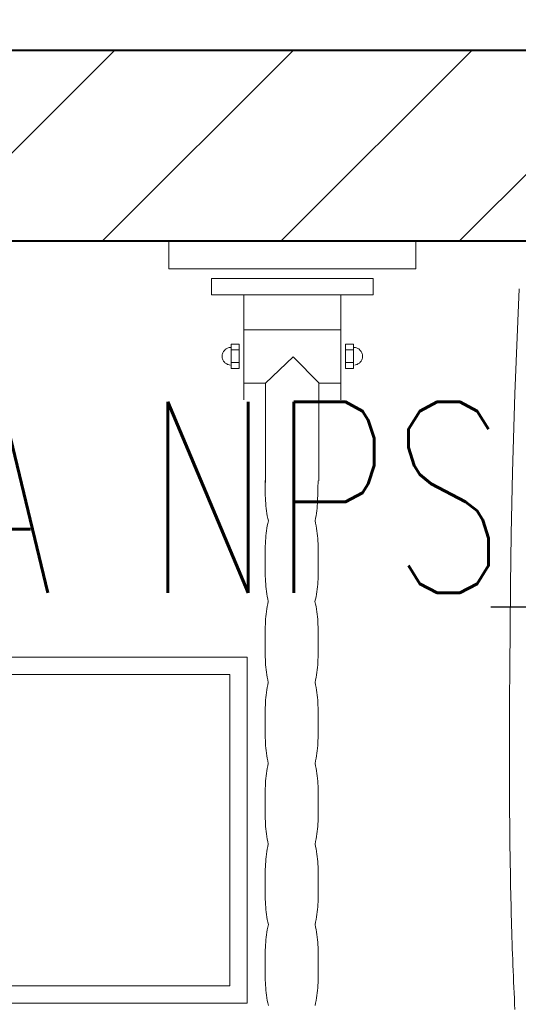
# Model space of a CAD drawing. Header units: metres. Extents: x 7408630 to 15602436, y 5561464 to 13303678.
# Tile 77 of 123: x 7414237 to 7414268, y 5563965 to 5564027. Entities that reach past the tile are written whole.
import ezdxf
from ezdxf.enums import TextEntityAlignment as Align

# ---------------------------------------------------------------- set-up
doc = ezdxf.new("R2010")
doc.units = ezdxf.units.M
doc.header["$MEASUREMENT"] = 0
doc.linetypes.add('CENTER', pattern=[0.6, 0.375, -0.075, 0.075, -0.075])
for name, color, linetype, lineweight in [('!! 0_Opis_pom', 9, 'Continuous', 13), ('!! 1_hatch projektowane ściany', 4, 'Continuous', 5), ('!! 1_OPIS POM NOWE', 140, 'Continuous', 5), ('!! 1_PROJ Sciany', 2, 'Continuous', 40), ('!! 2_wypos-sanitarne', 240, 'Continuous', 9), ('Granica', 112, 'Continuous', 80)]:
    doc.layers.add(name, color=color, linetype=linetype, lineweight=lineweight)
doc.layers.add('Powierzchnia', color=140, linetype='Continuous', lineweight=5, plot=False)
doc.styles.add('ARIAL', font='tahoma.ttf')
doc.styles.add('TXT', font='simplex.shx')

# ---------------------------------------------------------------- blocks, each defined once
blk = doc.blocks.new('umywalka niep')
for p, q in [((-1.75, 33.91), (-1.75, 49.441)), ((-1.75, 49.441), (0, 49.441)), ((0, 49.441), (0, 33.91)), ((-3.378, 36.598), (-3.378, 46.753)), ((-3.378, 46.753), (-2.363, 46.753)), ((-2.363, 46.753), (-2.363, 36.598)), ((-7.708, 45.845), (-7.736, 45.8)), ((-7.677, 45.888), (-7.708, 45.845)), ((-7.641, 45.927), (-7.677, 45.888)), ((-7.602, 45.963), (-7.641, 45.927)), ((-7.559, 45.995), (-7.602, 45.963)), ((-7.514, 46.022), (-7.559, 45.995)), ((-7.465, 46.046), (-7.514, 46.022)), ((-7.415, 46.064), (-7.465, 46.046)), ((-7.362, 46.078), (-7.415, 46.064)), ((-7.307, 46.087), (-7.362, 46.078)), ((-7.25, 46.09), (-7.307, 46.087)), ((-7.194, 46.087), (-7.25, 46.09)), ((-7.139, 46.078), (-7.194, 46.087)), ((-7.087, 46.064), (-7.139, 46.078)), ((-7.036, 46.046), (-7.087, 46.064)), ((-6.988, 46.022), (-7.036, 46.046)), ((-6.942, 45.995), (-6.988, 46.022)), ((-6.899, 45.963), (-6.942, 45.995)), ((-6.86, 45.927), (-6.899, 45.963)), ((-6.824, 45.888), (-6.86, 45.927)), ((-6.793, 45.845), (-6.824, 45.888)), ((-6.765, 45.8), (-6.793, 45.845)), ((-6.489, 45.515), (-8.012, 45.515)), ((-8.012, 45.515), (-8.012, 45.007)), ((-7.792, 45.648), (-7.8, 45.593)), ((-7.778, 45.701), (-7.792, 45.648)), ((-7.759, 45.752), (-7.778, 45.701)), ((-7.736, 45.8), (-7.759, 45.752)), ((-7.651, 45.519), (-7.651, 45.02)), ((-6.849, 45.519), (-6.849, 45.02)), ((-6.741, 45.752), (-6.765, 45.8)), ((-6.723, 45.701), (-6.741, 45.752)), ((-6.709, 45.648), (-6.723, 45.701)), ((-6.701, 45.593), (-6.709, 45.648)), ((-6.698, 45.537), (-6.701, 45.593)), ((-6.698, 45.537), (-6.698, 45.537)), ((-6.489, 45.007), (-6.489, 45.515)), ((-3.384, 44.722), (-9.984, 44.722)), ((-8.935, 44.69), (-8.935, 43.359)), ((-8.012, 45.007), (-6.489, 45.007)), ((-5.584, 44.69), (-5.584, 38.626)), ((-46.956, 43.351), (-47.114, 43.337)), ((-46.797, 43.361), (-46.956, 43.351)), ((-46.638, 43.37), (-46.797, 43.361)), ((-46.48, 43.376), (-46.638, 43.37)), ((-46.321, 43.38), (-46.48, 43.376)), ((-46.162, 43.383), (-46.321, 43.38)), ((-46.003, 43.384), (-46.162, 43.383)), ((-45.845, 43.385), (-46.003, 43.384)), ((-45.686, 43.386), (-45.845, 43.385)), ((-45.528, 43.386), (-45.686, 43.386)), ((-45.369, 43.386), (-45.528, 43.386)), ((-45.21, 43.385), (-45.369, 43.386)), ((-45.051, 43.384), (-45.21, 43.385)), ((-44.893, 43.383), (-45.051, 43.384)), ((-44.734, 43.38), (-44.893, 43.383)), ((-44.575, 43.376), (-44.734, 43.38)), ((-44.417, 43.37), (-44.575, 43.376)), ((-44.258, 43.362), (-44.417, 43.37)), ((-44.099, 43.351), (-44.258, 43.362)), ((-43.94, 43.338), (-44.099, 43.351)), ((-42.039, 43.338), (-42.197, 43.321)), ((-41.881, 43.351), (-42.039, 43.338)), ((-41.723, 43.362), (-41.881, 43.351)), ((-41.564, 43.37), (-41.723, 43.362)), ((-41.406, 43.377), (-41.564, 43.37)), ((-41.248, 43.381), (-41.406, 43.377)), ((-41.09, 43.384), (-41.248, 43.381)), ((-40.932, 43.386), (-41.09, 43.384)), ((-40.773, 43.386), (-40.932, 43.386)), ((-40.615, 43.387), (-40.773, 43.386)), ((-40.457, 43.387), (-40.615, 43.387)), ((-40.299, 43.387), (-40.457, 43.387)), ((-40.14, 43.386), (-40.299, 43.387)), ((-39.982, 43.386), (-40.14, 43.386)), ((-39.824, 43.384), (-39.982, 43.386)), ((-39.665, 43.381), (-39.824, 43.384)), ((-39.507, 43.377), (-39.665, 43.381)), ((-39.348, 43.37), (-39.507, 43.377)), ((-39.19, 43.362), (-39.348, 43.37)), ((-39.032, 43.351), (-39.19, 43.362)), ((-38.873, 43.338), (-39.032, 43.351)), ((-38.715, 43.322), (-38.873, 43.338)), ((-36.966, 43.338), (-37.126, 43.322)), ((-36.807, 43.352), (-36.966, 43.338)), ((-36.647, 43.363), (-36.807, 43.352)), ((-36.487, 43.371), (-36.647, 43.363)), ((-36.328, 43.377), (-36.487, 43.371)), ((-36.168, 43.382), (-36.328, 43.377)), ((-36.009, 43.385), (-36.168, 43.382)), ((-35.849, 43.387), (-36.009, 43.385)), ((-35.69, 43.388), (-35.849, 43.387)), ((-35.53, 43.388), (-35.69, 43.388)), ((-35.371, 43.388), (-35.53, 43.388)), ((-35.213, 43.388), (-35.371, 43.388)), ((-35.056, 43.388), (-35.213, 43.388)), ((-34.898, 43.387), (-35.056, 43.388)), ((-34.74, 43.385), (-34.898, 43.387)), ((-34.583, 43.382), (-34.74, 43.385)), ((-34.425, 43.377), (-34.583, 43.382)), ((-34.267, 43.371), (-34.425, 43.377)), ((-34.109, 43.363), (-34.267, 43.371)), ((-33.952, 43.352), (-34.109, 43.363)), ((-33.794, 43.339), (-33.952, 43.352)), ((-33.637, 43.322), (-33.794, 43.339)), ((-31.884, 43.339), (-32.045, 43.323)), ((-31.723, 43.353), (-31.884, 43.339)), ((-31.562, 43.364), (-31.723, 43.353)), ((-31.402, 43.372), (-31.562, 43.364)), ((-31.241, 43.378), (-31.402, 43.372)), ((-31.08, 43.383), (-31.241, 43.378)), ((-30.919, 43.386), (-31.08, 43.383)), ((-30.759, 43.388), (-30.919, 43.386)), ((-30.598, 43.389), (-30.759, 43.388)), ((-30.437, 43.389), (-30.598, 43.389)), ((-30.276, 43.389), (-30.437, 43.389)), ((-30.119, 43.389), (-30.276, 43.389)), ((-29.962, 43.389), (-30.119, 43.389)), ((-29.805, 43.388), (-29.962, 43.389)), ((-29.648, 43.386), (-29.805, 43.388)), ((-29.491, 43.383), (-29.648, 43.386)), ((-29.334, 43.378), (-29.491, 43.383)), ((-29.178, 43.372), (-29.334, 43.378)), ((-29.021, 43.364), (-29.178, 43.372)), ((-28.864, 43.353), (-29.021, 43.364)), ((-28.706, 43.339), (-28.864, 43.353)), ((-28.549, 43.323), (-28.706, 43.339)), ((-26.801, 43.34), (-26.96, 43.323)), ((-26.642, 43.353), (-26.801, 43.34)), ((-26.483, 43.364), (-26.642, 43.353)), ((-26.325, 43.372), (-26.483, 43.364)), ((-26.166, 43.379), (-26.325, 43.372)), ((-26.007, 43.383), (-26.166, 43.379)), ((-25.848, 43.387), (-26.007, 43.383)), ((-25.69, 43.388), (-25.848, 43.387)), ((-25.531, 43.39), (-25.69, 43.388)), ((-25.371, 43.39), (-25.531, 43.39)), ((-25.212, 43.39), (-25.371, 43.39)), ((-25.053, 43.39), (-25.212, 43.39)), ((-24.894, 43.39), (-25.053, 43.39)), ((-24.734, 43.388), (-24.894, 43.39)), ((-24.575, 43.387), (-24.734, 43.388)), ((-24.415, 43.383), (-24.575, 43.387)), ((-24.256, 43.379), (-24.415, 43.383)), ((-24.096, 43.372), (-24.256, 43.379)), ((-23.937, 43.364), (-24.096, 43.372)), ((-23.778, 43.353), (-23.937, 43.364)), ((-23.618, 43.34), (-23.778, 43.353)), ((-23.459, 43.323), (-23.618, 43.34)), ((-21.721, 43.338), (-21.879, 43.322)), ((-21.562, 43.351), (-21.721, 43.338)), ((-21.404, 43.361), (-21.562, 43.351)), ((-21.246, 43.369), (-21.404, 43.361)), ((-21.087, 43.374), (-21.246, 43.369)), ((-20.929, 43.378), (-21.087, 43.374)), ((-20.771, 43.381), (-20.929, 43.378)), ((-20.614, 43.382), (-20.771, 43.381)), ((-20.458, 43.383), (-20.614, 43.382)), ((-20.302, 43.383), (-20.458, 43.383)), ((-20.147, 43.383), (-20.302, 43.383)), ((-19.988, 43.383), (-20.147, 43.383)), ((-19.827, 43.383), (-19.988, 43.383)), ((-19.666, 43.382), (-19.827, 43.383)), ((-19.505, 43.381), (-19.666, 43.382)), ((-19.343, 43.378), (-19.505, 43.381)), ((-19.181, 43.374), (-19.343, 43.378)), ((-19.02, 43.368), (-19.181, 43.374)), ((-18.858, 43.36), (-19.02, 43.368)), ((-18.697, 43.349), (-18.858, 43.36)), ((-18.538, 43.336), (-18.697, 43.349)), ((-16.496, 43.349), (-16.656, 43.336)), ((-16.336, 43.36), (-16.496, 43.349)), ((-16.176, 43.368), (-16.336, 43.36)), ((-16.015, 43.374), (-16.176, 43.368)), ((-15.855, 43.379), (-16.015, 43.374)), ((-15.695, 43.381), (-15.855, 43.379)), ((-15.535, 43.383), (-15.695, 43.381)), ((-15.374, 43.384), (-15.535, 43.383)), ((-15.215, 43.384), (-15.374, 43.384)), ((-15.055, 43.384), (-15.215, 43.384)), ((-15.192, 43.353), (-8.951, 43.353)), ((-15.055, 43.384), (-15.055, 43.384)), ((-8.951, 43.353), (-7.293, 41.622)), ((-47.908, 43.218), (-48.067, 43.182)), ((-47.749, 43.25), (-47.908, 43.218)), ((-47.59, 43.278), (-47.749, 43.25)), ((-47.432, 43.301), (-47.59, 43.278)), ((-47.273, 43.321), (-47.432, 43.301)), ((-47.114, 43.337), (-47.273, 43.321)), ((-43.782, 43.321), (-43.94, 43.338)), ((-43.623, 43.301), (-43.782, 43.321)), ((-43.464, 43.278), (-43.623, 43.301)), ((-43.306, 43.251), (-43.464, 43.278)), ((-43.147, 43.219), (-43.306, 43.251)), ((-42.988, 43.183), (-43.147, 43.219)), ((-42.83, 43.219), (-42.988, 43.183)), ((-42.672, 43.251), (-42.83, 43.219)), ((-42.514, 43.278), (-42.672, 43.251)), ((-42.356, 43.302), (-42.514, 43.278)), ((-42.197, 43.321), (-42.356, 43.302)), ((-38.557, 43.302), (-38.715, 43.322)), ((-38.398, 43.279), (-38.557, 43.302)), ((-38.24, 43.252), (-38.398, 43.279)), ((-38.082, 43.22), (-38.24, 43.252)), ((-37.924, 43.184), (-38.082, 43.22)), ((-37.764, 43.22), (-37.924, 43.184)), ((-37.604, 43.252), (-37.764, 43.22)), ((-37.445, 43.279), (-37.604, 43.252)), ((-37.285, 43.302), (-37.445, 43.279)), ((-37.126, 43.322), (-37.285, 43.302)), ((-33.479, 43.303), (-33.637, 43.322)), ((-33.321, 43.28), (-33.479, 43.303)), ((-33.163, 43.252), (-33.321, 43.28)), ((-33.006, 43.221), (-33.163, 43.252)), ((-32.848, 43.186), (-33.006, 43.221)), ((-32.687, 43.221), (-32.848, 43.186)), ((-32.526, 43.252), (-32.687, 43.221)), ((-32.366, 43.28), (-32.526, 43.252)), ((-32.205, 43.303), (-32.366, 43.28)), ((-32.045, 43.323), (-32.205, 43.303)), ((-28.391, 43.303), (-28.549, 43.323)), ((-28.233, 43.28), (-28.391, 43.303)), ((-28.074, 43.253), (-28.233, 43.28)), ((-27.914, 43.222), (-28.074, 43.253)), ((-27.754, 43.187), (-27.914, 43.222)), ((-27.596, 43.222), (-27.754, 43.187)), ((-27.437, 43.253), (-27.596, 43.222)), ((-27.278, 43.28), (-27.437, 43.253)), ((-27.119, 43.304), (-27.278, 43.28)), ((-26.96, 43.323), (-27.119, 43.304)), ((-23.299, 43.304), (-23.459, 43.323)), ((-23.14, 43.281), (-23.299, 43.304)), ((-22.98, 43.254), (-23.14, 43.281)), ((-22.821, 43.223), (-22.98, 43.254)), ((-22.661, 43.187), (-22.821, 43.223)), ((-22.506, 43.223), (-22.661, 43.187)), ((-22.35, 43.254), (-22.506, 43.223)), ((-22.194, 43.28), (-22.35, 43.254)), ((-22.037, 43.303), (-22.194, 43.28)), ((-21.879, 43.322), (-22.037, 43.303)), ((-18.379, 43.32), (-18.538, 43.336)), ((-18.221, 43.3), (-18.379, 43.32)), ((-18.065, 43.276), (-18.221, 43.3)), ((-17.91, 43.249), (-18.065, 43.276)), ((-17.757, 43.217), (-17.91, 43.249)), ((-17.606, 43.18), (-17.757, 43.217)), ((-17.449, 43.217), (-17.606, 43.18)), ((-17.291, 43.249), (-17.449, 43.217)), ((-17.133, 43.276), (-17.291, 43.249)), ((-16.974, 43.3), (-17.133, 43.276)), ((-16.815, 43.32), (-16.974, 43.3)), ((-16.656, 43.336), (-16.815, 43.32)), ((-7.293, 41.622), (-8.946, 39.995)), ((-47.916, 40.21), (-48.075, 40.246)), ((-42.981, 40.247), (-43.14, 40.21)), ((-42.823, 40.21), (-42.981, 40.247)), ((-37.918, 40.247), (-38.074, 40.211)), ((-37.76, 40.211), (-37.918, 40.247)), ((-32.848, 40.248), (-33.007, 40.212)), ((-32.689, 40.212), (-32.848, 40.248)), ((-27.761, 40.249), (-27.92, 40.212)), ((-27.603, 40.212), (-27.761, 40.249)), ((-22.675, 40.25), (-22.834, 40.213)), ((-22.524, 40.213), (-22.675, 40.25)), ((-17.591, 40.244), (-17.751, 40.208)), ((-17.434, 40.208), (-17.591, 40.244)), ((-47.757, 40.178), (-47.916, 40.21)), ((-47.597, 40.151), (-47.757, 40.178)), ((-47.438, 40.127), (-47.597, 40.151)), ((-47.279, 40.108), (-47.438, 40.127)), ((-47.12, 40.091), (-47.279, 40.108)), ((-46.96, 40.078), (-47.12, 40.091)), ((-46.801, 40.067), (-46.96, 40.078)), ((-46.642, 40.059), (-46.801, 40.067)), ((-46.483, 40.053), (-46.642, 40.059)), ((-46.324, 40.049), (-46.483, 40.053)), ((-46.164, 40.046), (-46.324, 40.049)), ((-46.005, 40.044), (-46.164, 40.046)), ((-45.846, 40.044), (-46.005, 40.044)), ((-45.687, 40.043), (-45.846, 40.044)), ((-45.528, 40.043), (-45.687, 40.043)), ((-45.368, 40.043), (-45.528, 40.043)), ((-45.209, 40.044), (-45.368, 40.043)), ((-45.05, 40.044), (-45.209, 40.044)), ((-44.891, 40.046), (-45.05, 40.044)), ((-44.731, 40.049), (-44.891, 40.046)), ((-44.572, 40.053), (-44.731, 40.049)), ((-44.413, 40.059), (-44.572, 40.053)), ((-44.254, 40.068), (-44.413, 40.059)), ((-44.095, 40.078), (-44.254, 40.068)), ((-43.936, 40.092), (-44.095, 40.078)), ((-43.776, 40.108), (-43.936, 40.092)), ((-43.617, 40.128), (-43.776, 40.108)), ((-43.458, 40.151), (-43.617, 40.128)), ((-43.299, 40.178), (-43.458, 40.151)), ((-43.14, 40.21), (-43.299, 40.178)), ((-42.665, 40.178), (-42.823, 40.21)), ((-42.507, 40.151), (-42.665, 40.178)), ((-42.35, 40.128), (-42.507, 40.151)), ((-42.192, 40.108), (-42.35, 40.128)), ((-42.034, 40.092), (-42.192, 40.108)), ((-41.877, 40.078), (-42.034, 40.092)), ((-41.719, 40.068), (-41.877, 40.078)), ((-41.561, 40.06), (-41.719, 40.068)), ((-41.403, 40.053), (-41.561, 40.06)), ((-41.246, 40.049), (-41.403, 40.053)), ((-41.088, 40.047), (-41.246, 40.049)), ((-40.93, 40.045), (-41.088, 40.047)), ((-40.773, 40.044), (-40.93, 40.045)), ((-40.615, 40.044), (-40.773, 40.044)), ((-40.457, 40.044), (-40.615, 40.044)), ((-40.298, 40.044), (-40.457, 40.044)), ((-40.139, 40.044), (-40.298, 40.044)), ((-39.98, 40.045), (-40.139, 40.044)), ((-39.82, 40.047), (-39.98, 40.045)), ((-39.66, 40.049), (-39.82, 40.047)), ((-39.501, 40.054), (-39.66, 40.049)), ((-39.342, 40.06), (-39.501, 40.054)), ((-39.182, 40.068), (-39.342, 40.06)), ((-39.023, 40.079), (-39.182, 40.068)), ((-38.864, 40.092), (-39.023, 40.079)), ((-38.705, 40.108), (-38.864, 40.092)), ((-38.547, 40.128), (-38.705, 40.108)), ((-38.389, 40.152), (-38.547, 40.128)), ((-38.231, 40.179), (-38.389, 40.152)), ((-38.074, 40.211), (-38.231, 40.179)), ((-37.602, 40.179), (-37.76, 40.211)), ((-37.444, 40.152), (-37.602, 40.179)), ((-37.285, 40.128), (-37.444, 40.152)), ((-37.127, 40.108), (-37.285, 40.128)), ((-36.969, 40.092), (-37.127, 40.108)), ((-36.811, 40.079), (-36.969, 40.092)), ((-36.653, 40.068), (-36.811, 40.079)), ((-36.494, 40.06), (-36.653, 40.068)), ((-36.336, 40.054), (-36.494, 40.06)), ((-36.178, 40.05), (-36.336, 40.054)), ((-36.02, 40.047), (-36.178, 40.05)), ((-35.862, 40.046), (-36.02, 40.047)), ((-35.704, 40.045), (-35.862, 40.046)), ((-35.545, 40.045), (-35.704, 40.045)), ((-35.387, 40.045), (-35.545, 40.045)), ((-35.229, 40.045), (-35.387, 40.045)), ((-35.07, 40.045), (-35.229, 40.045)), ((-34.912, 40.046), (-35.07, 40.045)), ((-34.753, 40.047), (-34.912, 40.046)), ((-34.594, 40.05), (-34.753, 40.047)), ((-34.435, 40.054), (-34.594, 40.05)), ((-34.277, 40.06), (-34.435, 40.054)), ((-34.118, 40.069), (-34.277, 40.06)), ((-33.959, 40.079), (-34.118, 40.069)), ((-33.801, 40.092), (-33.959, 40.079)), ((-33.642, 40.109), (-33.801, 40.092)), ((-33.483, 40.129), (-33.642, 40.109)), ((-33.324, 40.152), (-33.483, 40.129)), ((-33.165, 40.18), (-33.324, 40.152)), ((-33.007, 40.212), (-33.165, 40.18)), ((-32.53, 40.18), (-32.689, 40.212)), ((-32.371, 40.152), (-32.53, 40.18)), ((-32.211, 40.129), (-32.371, 40.152)), ((-32.052, 40.109), (-32.211, 40.129)), ((-31.893, 40.093), (-32.052, 40.109)), ((-31.734, 40.079), (-31.893, 40.093)), ((-31.574, 40.069), (-31.734, 40.079)), ((-31.415, 40.061), (-31.574, 40.069)), ((-31.256, 40.055), (-31.415, 40.061)), ((-31.097, 40.051), (-31.256, 40.055)), ((-30.938, 40.048), (-31.097, 40.051)), ((-30.779, 40.046), (-30.938, 40.048)), ((-30.619, 40.046), (-30.779, 40.046)), ((-30.46, 40.046), (-30.619, 40.046)), ((-30.301, 40.046), (-30.46, 40.046)), ((-30.142, 40.046), (-30.301, 40.046)), ((-29.984, 40.046), (-30.142, 40.046)), ((-29.825, 40.046), (-29.984, 40.046)), ((-29.666, 40.048), (-29.825, 40.046)), ((-29.508, 40.051), (-29.666, 40.048)), ((-29.349, 40.055), (-29.508, 40.051)), ((-29.19, 40.061), (-29.349, 40.055)), ((-29.031, 40.069), (-29.19, 40.061)), ((-28.873, 40.079), (-29.031, 40.069)), ((-28.714, 40.093), (-28.873, 40.079)), ((-28.556, 40.109), (-28.714, 40.093)), ((-28.397, 40.129), (-28.556, 40.109)), ((-28.238, 40.152), (-28.397, 40.129)), ((-28.079, 40.18), (-28.238, 40.152)), ((-27.92, 40.212), (-28.079, 40.18)), ((-27.444, 40.18), (-27.603, 40.212)), ((-27.286, 40.152), (-27.444, 40.18)), ((-27.127, 40.129), (-27.286, 40.152)), ((-26.968, 40.109), (-27.127, 40.129)), ((-26.81, 40.093), (-26.968, 40.109)), ((-26.651, 40.08), (-26.81, 40.093)), ((-26.492, 40.069), (-26.651, 40.08)), ((-26.333, 40.061), (-26.492, 40.069)), ((-26.175, 40.055), (-26.333, 40.061)), ((-26.016, 40.051), (-26.175, 40.055)), ((-25.857, 40.049), (-26.016, 40.051)), ((-25.699, 40.047), (-25.857, 40.049)), ((-25.54, 40.047), (-25.699, 40.047)), ((-25.381, 40.046), (-25.54, 40.047)), ((-25.222, 40.047), (-25.381, 40.046)), ((-25.063, 40.046), (-25.222, 40.047)), ((-24.904, 40.047), (-25.063, 40.046)), ((-24.745, 40.047), (-24.904, 40.047)), ((-24.586, 40.049), (-24.745, 40.047)), ((-24.427, 40.051), (-24.586, 40.049)), ((-24.267, 40.055), (-24.427, 40.051)), ((-24.108, 40.061), (-24.267, 40.055)), ((-23.949, 40.07), (-24.108, 40.061)), ((-23.79, 40.08), (-23.949, 40.07)), ((-23.63, 40.093), (-23.79, 40.08)), ((-23.471, 40.11), (-23.63, 40.093)), ((-23.312, 40.13), (-23.471, 40.11)), ((-23.153, 40.153), (-23.312, 40.13)), ((-22.993, 40.181), (-23.153, 40.153)), ((-22.834, 40.213), (-22.993, 40.181)), ((-22.371, 40.181), (-22.524, 40.213)), ((-22.216, 40.152), (-22.371, 40.181)), ((-22.06, 40.129), (-22.216, 40.152)), ((-21.902, 40.108), (-22.06, 40.129)), ((-21.743, 40.091), (-21.902, 40.108)), ((-21.583, 40.077), (-21.743, 40.091)), ((-21.423, 40.066), (-21.583, 40.077)), ((-21.262, 40.057), (-21.423, 40.066)), ((-21.101, 40.051), (-21.262, 40.057)), ((-20.94, 40.046), (-21.101, 40.051)), ((-20.78, 40.043), (-20.94, 40.046)), ((-20.62, 40.041), (-20.78, 40.043)), ((-20.461, 40.04), (-20.62, 40.041)), ((-20.303, 40.04), (-20.461, 40.04)), ((-20.147, 40.04), (-20.303, 40.04)), ((-19.987, 40.04), (-20.147, 40.04)), ((-19.827, 40.04), (-19.987, 40.04)), ((-19.667, 40.041), (-19.827, 40.04)), ((-19.507, 40.043), (-19.667, 40.041)), ((-19.347, 40.046), (-19.507, 40.043)), ((-19.187, 40.051), (-19.347, 40.046)), ((-19.028, 40.057), (-19.187, 40.051)), ((-18.868, 40.065), (-19.028, 40.057)), ((-18.708, 40.076), (-18.868, 40.065)), ((-18.549, 40.09), (-18.708, 40.076)), ((-18.39, 40.106), (-18.549, 40.09)), ((-18.23, 40.126), (-18.39, 40.106)), ((-18.07, 40.149), (-18.23, 40.126)), ((-17.911, 40.176), (-18.07, 40.149)), ((-17.751, 40.208), (-17.911, 40.176)), ((-17.278, 40.179), (-17.434, 40.208)), ((-17.121, 40.155), (-17.278, 40.179)), ((-16.964, 40.136), (-17.121, 40.155)), ((-16.807, 40.12), (-16.964, 40.136)), ((-16.65, 40.108), (-16.807, 40.12)), ((-16.493, 40.098), (-16.65, 40.108)), ((-16.336, 40.091), (-16.493, 40.098)), ((-16.179, 40.086), (-16.336, 40.091)), ((-16.022, 40.081), (-16.179, 40.086)), ((-15.865, 40.077), (-16.022, 40.081)), ((-15.708, 40.072), (-15.865, 40.077)), ((-15.551, 40.067), (-15.708, 40.072)), ((-15.394, 40.061), (-15.551, 40.067)), ((-15.237, 40.052), (-15.394, 40.061)), ((-15.08, 40.041), (-15.237, 40.052)), ((-8.959, 40), (-15.082, 40)), ((-15.08, 40.041), (-15.08, 40.041)), ((-8.935, 39.987), (-8.935, 38.626)), ((-3.384, 38.629), (-9.984, 38.629)), ((-6.489, 38.341), (-8.012, 38.341)), ((-8.012, 38.341), (-8.012, 37.834)), ((-8.012, 37.834), (-6.489, 37.834)), ((-7.651, 37.829), (-7.651, 38.329)), ((-6.849, 37.829), (-6.849, 38.329)), ((-6.698, 37.811), (-6.701, 37.755)), ((-6.698, 37.811), (-6.698, 37.811)), ((-6.489, 37.834), (-6.489, 38.341)), ((-7.792, 37.7), (-7.8, 37.755)), ((-7.778, 37.647), (-7.792, 37.7)), ((-7.759, 37.596), (-7.778, 37.647)), ((-7.736, 37.548), (-7.759, 37.596)), ((-7.708, 37.503), (-7.736, 37.548)), ((-7.677, 37.46), (-7.708, 37.503)), ((-7.641, 37.421), (-7.677, 37.46)), ((-7.602, 37.385), (-7.641, 37.421)), ((-7.559, 37.353), (-7.602, 37.385)), ((-7.514, 37.326), (-7.559, 37.353)), ((-7.465, 37.302), (-7.514, 37.326)), ((-7.415, 37.284), (-7.465, 37.302)), ((-7.362, 37.27), (-7.415, 37.284)), ((-7.307, 37.262), (-7.362, 37.27)), ((-7.25, 37.259), (-7.307, 37.262)), ((-7.194, 37.262), (-7.25, 37.259)), ((-7.139, 37.27), (-7.194, 37.262)), ((-7.087, 37.284), (-7.139, 37.27)), ((-7.036, 37.302), (-7.087, 37.284)), ((-6.988, 37.326), (-7.036, 37.302)), ((-6.942, 37.353), (-6.988, 37.326)), ((-6.899, 37.385), (-6.942, 37.353)), ((-6.86, 37.421), (-6.899, 37.385)), ((-6.824, 37.46), (-6.86, 37.421)), ((-6.793, 37.503), (-6.824, 37.46)), ((-6.765, 37.548), (-6.793, 37.503)), ((-6.741, 37.596), (-6.765, 37.548)), ((-6.723, 37.647), (-6.741, 37.596)), ((-6.709, 37.7), (-6.723, 37.647)), ((-6.701, 37.755), (-6.709, 37.7)), ((-2.363, 36.598), (-3.378, 36.598)), ((0, 33.91), (-1.75, 33.91))]:
    blk.add_line(p, q)
blk = doc.blocks.new('A$Cfa5879fe')
at = {"linetype": 'Continuous'}
for points in [[(0.269, -0.00004), (0.27186, -0.06611), (0.27328, -0.11533), (0.27406, -0.15427), (0.27451, -0.18652), (0.27479, -0.21408), (0.27496, -0.23818), (0.27507, -0.2596), (0.27514, -0.27891), (0.27515, -0.28918)], [(0.27515, -0.28918), (0.27515, -0.29267), (0.27515, -0.29617), (0.27514, -0.29966), (0.27514, -0.30315), (0.27513, -0.30665), (0.27512, -0.31014), (0.27511, -0.31363), (0.27509, -0.31712), (0.27508, -0.32062), (0.27506, -0.32411), (0.27503, -0.3276), (0.27501, -0.3311), (0.27498, -0.33459), (0.27495, -0.33808), (0.27492, -0.34157), (0.27488, -0.34507), (0.27484, -0.34856), (0.2748, -0.35205), (0.27475, -0.35555), (0.2747, -0.35904), (0.27464, -0.36253), (0.27459, -0.36602), (0.27453, -0.36952), (0.27446, -0.37301), (0.27439, -0.3765), (0.27432, -0.37999), (0.27424, -0.38348), (0.27416, -0.38698), (0.27408, -0.39047), (0.27399, -0.39396), (0.2739, -0.39745), (0.2738, -0.40094), (0.27369, -0.40444), (0.27359, -0.40793), (0.27348, -0.41142), (0.27336, -0.41491), (0.27324, -0.4184), (0.27311, -0.42189), (0.27298, -0.42538), (0.27284, -0.42887), (0.2727, -0.43236), (0.27255, -0.43585), (0.27239, -0.43934), (0.27223, -0.44283), (0.27207, -0.44632), (0.2719, -0.44981), (0.27172, -0.4533)]]:
    blk.add_lwpolyline(points, dxfattribs=at)
at = {"layer": 'DEFPOINTS', "linetype": 'CENTER', "ltscale": 2}
blk.add_lwpolyline([(0.28695, -0.19999), (-0.29376, -0.19999)], dxfattribs=at)
blk = doc.blocks.new('A$C9c944097')
at = {"layer": '!! 1_hatch projektowane ściany'}
h = blk.add_hatch(dxfattribs=at)
h.set_pattern_fill('ANSI31', color=256, scale=2.5)
h.set_pattern_definition([(45, (-71376.923, 194378.116), (-5.61266008, 5.61266008), [])])
h.paths.add_polyline_path([(3642.5, -3231.97213), (3390.36947, -3231.97213), (3390.36947, -3166.47221), (3378.36947, -3166.47221), (3378.36947, -3531.47205), (3390.36947, -3531.47205), (3390.36947, -3465.97213), (3642.5, -3465.97213), (3642.5, -3453.97213), (3398.36947, -3453.97213), (3398.36947, -3243.97213), (3642.5, -3243.97213)])
blk.add_lwpolyline([(3642.5, -3231.97213), (3390.36947, -3231.97213), (3390.36947, -3166.47221), (3378.36947, -3166.47221), (3378.36947, -3531.47205), (3390.36947, -3531.47205), (3390.36947, -3465.97213), (3642.5, -3465.97213), (3642.5, -3453.97213), (3398.36947, -3453.97213), (3398.36947, -3243.97213), (3642.5, -3243.97213)], close=True, dxfattribs=at)
at = {"layer": '!! 1_OPIS POM NOWE'}
for points in [[(3505.02796, -3291.90046), (3548.54796, -3291.90046), (3548.54796, -3270.14046), (3505.02796, -3270.14046)], [(3506.11596, -3290.81246), (3547.45996, -3290.81246), (3547.45996, -3271.22846), (3506.11596, -3271.22846)]]:
    blk.add_lwpolyline(points, close=True, dxfattribs=at)
at = {"layer": '!! 1_PROJ Sciany'}
for points in [[(3642.5, -3465.97213), (3378.36947, -3465.97213), (3378.36947, -3231.97213), (3642.5, -3231.97213)], [(3398.36947, -3453.97213), (3398.36947, -3243.97213), (3642.5, -3243.97213)]]:
    blk.add_lwpolyline(points, dxfattribs=at)
at = {"layer": 'Powierzchnia'}
for points in [[(3102.5, -3080.47213), (3102.5, -3342.97213), (3378.36947, -3342.97213), (3378.36947, -3167.22213), (3390.36947, -3167.22213), (3390.36947, -3231.97213), (3642.5, -3231.97213), (3642.5, -3061.47213), (3350.5, -3061.47213), (3350.5, -3080.47213)], [(3398.36947, -3453.97213), (3642.5, -3453.97213), (3642.5, -3243.97213), (3398.36947, -3243.97213)]]:
    blk.add_lwpolyline(points, close=True, dxfattribs=at)
at = {"layer": '!! 2_wypos-sanitarne', "rotation": 90}
blk.add_blockref('umywalka niep', (3593.06014, -3243.97214), dxfattribs=at)
at = {"layer": '!! 2_wypos-sanitarne', "xscale": -100, "yscale": 100, "zscale": 100}
blk.add_blockref('A$Cfa5879fe', (3592.55071, -3246.97213), dxfattribs=at)
at = {"layer": '!! 0_Opis_pom', "ltscale": 0.7, "style": 'ARIAL'}
for tag, p in [('B2,14', (2497.12282, -23.97252)), ('B2,12', (1965.56932, -35.77631)), ('B2,11', (1692.08817, -60.77765)), ('B2,16', (3818.15438, -63.71828)), ('B2,19.1', (5324.74708, -87.92078)), ('B2,17', (4129.82322, -93.25972)), ('B2,15', (3189.46558, -109.69496)), ('B2,10', (1351.71035, -111.25665)), ('B2,13', (2272.99389, -121.89624)), ('A2,5', (1075.52681, -127.78965)), ('B2,18', (4545.51277, -234.12017)), ('B2,19', (5775.76711, -239.42159)), ('A2,4', (318.83322, -329.3265)), ('A2.1', (994.53557, -353.44633)), ('B2.7', (3171.3557, -458.01164)), ('B2.2', (3599.26223, -690.3637)), ('A2.2', (994.53557, -692.67095)), ('B2,21', (4593.23787, -912.69388)), ('B2,9', (1798.58924, -939.09545)), ('A2.3', (455.44717, -940.66614)), ('B2,4', (3116.67143, -940.65712)), ('B2,3', (3297.35823, -941.16418)), ('B2,8', (2517.28573, -960.07338)), ('B2,20', (5834.09772, -965.70749)), ('B2.1', (3927.81794, -970.24709)), ('B2,5', (3309.56672, -1129.12418)), ('B2,6', (3122.36837, -1171.43557)), ('C2,2', (3435.86614, -1487.77973)), ('C2,1', (3957.73656, -2408.10352)), ('C2,3', (3457.72791, -2555.15039)), ('D1,1', (2554.19917, -3205.91504)), ('C2,4', (3866.78124, -3285.77383)), ('D1,4', (1780.27581, -3366.18103)), ('D1,6', (1380.86316, -3373.10994)), ('D1,3', (2098.36626, -3546.18257)), ('C2,5', (3178.15957, -3610.67242)), ('D1,5', (1914.6928, -3621.18339)), ('D1,2', (2201.15492, -3794.18451)), ('D1,7', (477.95048, -4408.76849)), ('D1,8', (338.43039, -4834.32895))]:
    blk.add_attdef(tag, text='', height=11.968, dxfattribs=at).set_placement(p, align=Align.MIDDLE_CENTER)
at = {"layer": '!! 1_OPIS POM NOWE', "style": 'TXT', "width": 0.7}
blk.add_text('TOALETA NPS', height=12, dxfattribs=at).set_placement((3527.90309, -3266.09415), align=Align.CENTER)
at = {"layer": '!! 1_OPIS POM NOWE', "style": 'ARIAL'}
for tag, p in [('C2.5B', (3593.7377, -3168.5911)), ('C2,5C', (3526.78796, -3281.02046)), ('C2.4', (3997.15534, -3347.99835)), ('E2,2', (2945.33506, -3413.31629)), ('C2,5A', (3566.4961, -3615.37865)), ('E2.9', (3984.52714, -3783.77287)), ('E2.7', (4645.53364, -3784.14655)), ('D1,2', (2903.25587, -3794.18451)), ('E2.2', (3405.83089, -4049.74196)), ('E2.8', (4380.36687, -4058.97571)), ('E2.6', (5154.87983, -4066.29138)), ('E2.1', (4427.07303, -4318.94156)), ('E2,3', (3401.59976, -4465.83792)), ('E2.4', (3758.95342, -4705.0924)), ('E2.5', (5238.11734, -4786.79525))]:
    blk.add_attdef(tag, text='', height=11.968, dxfattribs=at).set_placement(p, align=Align.MIDDLE_CENTER)

msp = doc.modelspace()

# ---------------------------------------------------------------- block references
at = {"layer": 'Granica'}
msp.add_blockref('A$C9c944097', (7410702.59401, 5567256.9858), dxfattribs=at)

doc.saveas('drawing.dxf')
